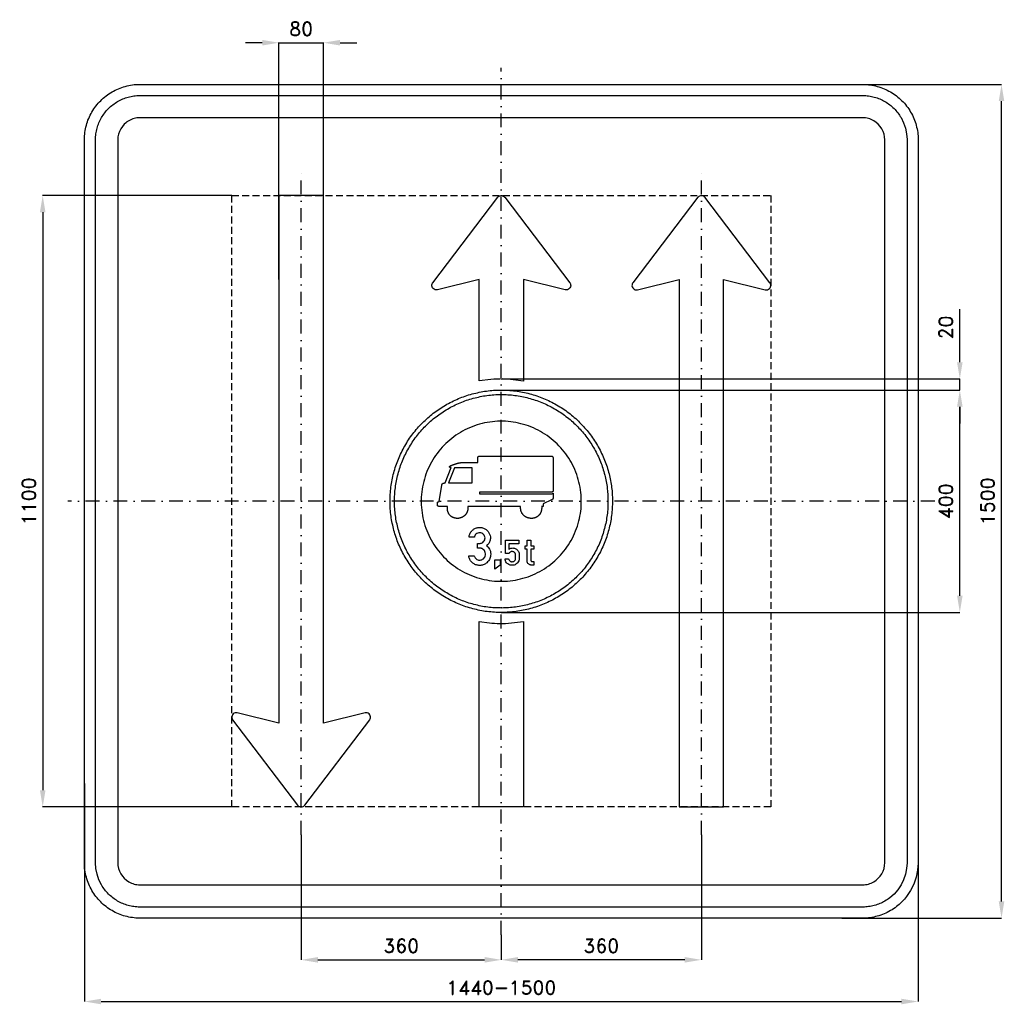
# Model space of a CAD drawing. Header units: millimetres. Extents: x -866 to 905, y -905 to 866.
import ezdxf

# ---------------------------------------------------------------- set-up
doc = ezdxf.new("R2010")
doc.units = ezdxf.units.MM
doc.header["$LTSCALE"] = 5
doc.linetypes.add('ČERCHOVANÁX2', pattern=[2, 1, -0.5, 0, -0.5])
doc.linetypes.add('ČÁRKOVANÁX2', pattern=[1.5, 1, -0.5])
doc.layers.add('Kóty', color=2, linetype='Continuous')
doc.layers.add('Značka', color=7, linetype='Continuous')
doc.styles.get("Standard").update_dxf_attribs({"font": 'romand.shx', "height": 25})
doc.dimstyles.get("Standard").update_dxf_attribs({"dimtxt": 25, "dimasz": 30, "dimexe": 0.18, "dimexo": 0.0625, "dimgap": 12.5, "dimtad": 1, "dimdec": 0, "dimzin": 0, "dimdsep": 46, "dimtxsty": 'Standard', "dimcen": 0.09, "dimadec": 0, "dimazin": 0, "dimtfac": 1, "dimtdec": 0, "dimtofl": 0, "dimtmove": 0, "dimatfit": 3, "dimfxl": 1, "dimtolj": 1, "dimtzin": 0, "dimarcsym": 0})

# ---------------------------------------------------------------- blocks, each defined once
blk = doc.blocks.new('*D0')
at = {"layer": 'Defpoints', "color": 0, "transparency": 16777216}
for p in [(-360, -600), (0, -780.0625), (0, -825)]:
    blk.add_point(p, dxfattribs=at)
at = {"layer": 'Kóty', "color": 0, "lineweight": -2, "transparency": 16777216}
for p, q in [((-360, -600.0625), (-360, -825.18)), ((0, -780.125), (0, -825.18)), ((-330, -825), (-30, -825))]:
    blk.add_line(p, q, dxfattribs=at)
at = {"layer": 'Kóty', "color": 0, "transparency": 16777216}
for points in [[(-330, -820), (-330, -830), (-360, -825)], [(-30, -820), (-30, -830), (0, -825)]]:
    blk.add_solid(points, dxfattribs=at)
at = {"layer": 'Kóty', "color": 0, "transparency": 16777216, "insert": (-180, -800), "char_height": 25, "attachment_point": 5}
blk.add_mtext('\\A1;360', dxfattribs=at)
blk = doc.blocks.new('*D1')
at = {"layer": 'Defpoints', "color": 0, "transparency": 16777216}
for p in [(360, -600), (0, -780), (0, -825)]:
    blk.add_point(p, dxfattribs=at)
at = {"layer": 'Kóty', "color": 0, "lineweight": -2, "transparency": 16777216}
for p, q in [((360, -600.0625), (360, -825.18)), ((0, -780.0625), (0, -825.18)), ((330, -825), (30, -825))]:
    blk.add_line(p, q, dxfattribs=at)
at = {"layer": 'Kóty', "color": 0, "transparency": 16777216}
for points in [[(30, -820), (30, -830), (0, -825)], [(330, -820), (330, -830), (360, -825)]]:
    blk.add_solid(points, dxfattribs=at)
at = {"layer": 'Kóty', "color": 0, "transparency": 16777216, "insert": (180, -800), "char_height": 25, "attachment_point": 5}
blk.add_mtext('\\A1;360', dxfattribs=at)
blk = doc.blocks.new('*D2')
at = {"layer": 'Defpoints', "color": 0, "transparency": 16777216}
for p in [(-750, -507.4), (750, -603.9), (750, -900)]:
    blk.add_point(p, dxfattribs=at)
at = {"layer": 'Kóty', "color": 0, "lineweight": -2, "transparency": 16777216}
for p, q in [((-750, -507.5), (-750, -900.2)), ((750, -603.9), (750, -900.2)), ((-720, -900), (720, -900))]:
    blk.add_line(p, q, dxfattribs=at)
at = {"layer": 'Kóty', "color": 0, "transparency": 16777216}
for points in [[(-720, -895), (-720, -905), (-750, -900)], [(720, -895), (720, -905), (750, -900)]]:
    blk.add_solid(points, dxfattribs=at)
at = {"layer": 'Kóty', "color": 0, "transparency": 16777216, "insert": (0, -875), "char_height": 25, "attachment_point": 5}
blk.add_mtext('\\A1;1440-1500', dxfattribs=at)
blk = doc.blocks.new('*D3')
at = {"layer": 'Defpoints', "color": 0, "transparency": 16777216}
for p in [(-484.79, 550), (-825, -550), (-484.79, -550)]:
    blk.add_point(p, dxfattribs=at)
at = {"layer": 'Kóty', "color": 0, "lineweight": -2, "transparency": 16777216}
for p, q in [((-484.8525, 550), (-825.18, 550)), ((-825, 520), (-825, -520)), ((-484.8525, -550), (-825.18, -550))]:
    blk.add_line(p, q, dxfattribs=at)
at = {"layer": 'Kóty', "color": 0, "transparency": 16777216}
for points in [[(-830, 520), (-820, 520), (-825, 550)], [(-830, -520), (-820, -520), (-825, -550)]]:
    blk.add_solid(points, dxfattribs=at)
at = {"layer": 'Kóty', "color": 0, "transparency": 16777216, "insert": (-850, 0), "char_height": 25, "attachment_point": 5, "rotation": 90}
blk.add_mtext('\\A1;1100', dxfattribs=at)
blk = doc.blocks.new('*D4')
at = {"layer": 'Defpoints', "color": 0, "transparency": 16777216}
for p in [(-320, 825), (-400, 399.21), (-320, 399.21)]:
    blk.add_point(p, dxfattribs=at)
at = {"layer": 'Kóty', "color": 0, "lineweight": -2, "transparency": 16777216}
for p, q in [((-430, 825), (-460, 825)), ((-400, 399.2725), (-400, 825.18)), ((-320, 399.2725), (-320, 825.18)), ((-290, 825), (-260, 825))]:
    blk.add_line(p, q, dxfattribs=at)
at = {"layer": 'Kóty', "color": 0, "transparency": 16777216}
for points in [[(-430, 830), (-430, 820), (-400, 825)], [(-290, 830), (-290, 820), (-320, 825)]]:
    blk.add_solid(points, dxfattribs=at)
at = {"layer": 'Kóty', "color": 0, "transparency": 16777216, "insert": (-360, 850), "char_height": 25, "attachment_point": 5}
blk.add_mtext('\\A1;80', dxfattribs=at)
blk = doc.blocks.new('*D5')
at = {"layer": 'Defpoints', "color": 0, "transparency": 16777216}
for p in [(612.6, 750), (900, 750), (612.6, -750)]:
    blk.add_point(p, dxfattribs=at)
at = {"layer": 'Kóty', "color": 0, "lineweight": -2, "transparency": 16777216}
for p, q in [((612.6, 750), (900.2, 750)), ((900, -720), (900, 720)), ((612.6, -750), (900.2, -750))]:
    blk.add_line(p, q, dxfattribs=at)
at = {"layer": 'Kóty', "color": 0, "transparency": 16777216}
for points in [[(895, 720), (905, 720), (900, 750)], [(895, -720), (905, -720), (900, -750)]]:
    blk.add_solid(points, dxfattribs=at)
at = {"layer": 'Kóty', "color": 0, "transparency": 16777216, "insert": (875, 0), "char_height": 25, "attachment_point": 5, "rotation": 90}
blk.add_mtext('\\A1;1500', dxfattribs=at)
blk = doc.blocks.new('*D6')
at = {"layer": 'Defpoints', "color": 0, "transparency": 16777216}
for p in [(0, 200), (825, 200), (0, -200)]:
    blk.add_point(p, dxfattribs=at)
at = {"layer": 'Kóty', "color": 0, "lineweight": -2, "transparency": 16777216}
for p, q in [((0.1, 200), (825.2, 200)), ((825, -170), (825, 170)), ((0.1, -200), (825.2, -200))]:
    blk.add_line(p, q, dxfattribs=at)
at = {"layer": 'Kóty', "color": 0, "transparency": 16777216}
for points in [[(820, 170), (830, 170), (825, 200)], [(820, -170), (830, -170), (825, -200)]]:
    blk.add_solid(points, dxfattribs=at)
at = {"layer": 'Kóty', "color": 0, "transparency": 16777216, "insert": (800, 0), "char_height": 25, "attachment_point": 5, "rotation": 90}
blk.add_mtext('\\A1;400', dxfattribs=at)
blk = doc.blocks.new('*D7')
at = {"layer": 'Defpoints', "color": 0, "transparency": 16777216}
for p in [(0, 220), (825, 220), (0.1, 200)]:
    blk.add_point(p, dxfattribs=at)
at = {"layer": 'Kóty', "color": 0, "lineweight": -2, "transparency": 16777216}
for p, q in [((825, 250), (825, 345.5)), ((0.1, 220), (825.2, 220)), ((0.1, 200), (825.2, 200)), ((825, 170), (825, 140))]:
    blk.add_line(p, q, dxfattribs=at)
at = {"layer": 'Kóty', "color": 0, "transparency": 16777216}
for points in [[(820, 250), (830, 250), (825, 220)], [(820, 170), (830, 170), (825, 200)]]:
    blk.add_solid(points, dxfattribs=at)
at = {"layer": 'Kóty', "color": 0, "transparency": 16777216, "insert": (800, 312.7), "char_height": 25, "attachment_point": 5, "rotation": 90}
blk.add_mtext('\\A1;20', dxfattribs=at)

msp = doc.modelspace()

# ---------------------------------------------------------------- linework, layer by layer
at = {"layer": 'Kóty'}
for points in [[(-400, 825), (-320, 825)], [(825, 200.0163), (825, 219.9834)]]:
    msp.add_lwpolyline(points, dxfattribs=at)
at = {"layer": 'Značka', "color": 6, "linetype": 'ČERCHOVANÁX2', "ltscale": 5}
for points in [[(0, -780), (0, 780)], [(-360, -600), (-360, 600)], [(360, -600), (360, 600)], [(780, 0), (-780, 0)]]:
    msp.add_lwpolyline(points, dxfattribs=at)
at = {"layer": 'Značka', "color": 5}
for points in [[(-650, -750), (-650.39, -749.9988), (-650.79, -749.9969, -0.032183), (-663.7, -749.0925, -0.0354395), (-676.39, -746.4557, -0.036257), (-688.66, -742.3068, -0.0344302), (-700.23, -736.4713, -0.0337135), (-711, -729.2849, -0.034097), (-720.71, -720.7107, -0.0342145), (-729.29, -711.0064, -0.0342268), (-736.47, -700.2266, -0.0340428), (-742.27, -688.6512, -0.0334252), (-746.46, -676.3873, -0.0341747), (-749.14, -663.6918, -0.0367361), (-750, -650.785), (-750, -650.393), (-750, -650), (-750, 650), (-750, 650.39), (-750, 650.79, -0.0321975), (-749.09, 663.7, -0.0354674), (-746.46, 676.39, -0.0363203), (-742.31, 688.66, -0.0344709), (-736.47, 700.23, -0.0337211), (-729.29, 711, -0.0340992), (-720.71, 720.71, -0.0342018), (-711.01, 729.29, -0.0342246), (-700.23, 736.47, -0.0340515), (-688.65, 742.27, -0.0334153), (-676.39, 746.46, -0.0341236), (-663.69, 749.14, -0.0367442), (-650.79, 750), (-650.39, 750), (-650, 750), (650, 750), (650.39, 750), (650.79, 750, -0.0321821), (663.7, 749.09, -0.0354474), (676.39, 746.46, -0.0362719), (688.66, 742.31, -0.0344334), (700.23, 736.47, -0.0337229), (711, 729.28, -0.0340912), (720.71, 720.71, -0.0342207), (729.29, 711.01, -0.0342246), (736.47, 700.23, -0.0340384), (742.27, 688.65, -0.0334249), (746.46, 676.39, -0.034173), (749.14, 663.69, -0.0367364), (750, 650.79), (750, 650.39), (750, 650), (750, -650), (750, -650.393), (750, -650.785), (749.09, -663.6978), (746.46, -676.3873), (742.31, -688.6591), (736.47, -700.2266), (729.28, -711.0042, -0.0341063), (720.71, -720.7107, -0.0342027), (711.01, -729.2931, -0.034227), (700.23, -736.4713, -0.0340442), (688.65, -742.2651, -0.0334113), (676.39, -746.4557, -0.0341218), (663.69, -749.1355, -0.0367434), (650.79, -749.9969), (650.39, -749.9989), (650, -750), (-650, -750)], [(-650, -730), (-650.31, -729.9991), (-650.63, -729.9975, -0.0321839), (-660.96, -729.274, -0.035448), (-671.11, -727.1646, -0.0362817), (-680.93, -723.8454, -0.0344216), (-690.18, -719.1771, -0.0337453), (-698.8, -713.4279, -0.0341022), (-706.57, -706.5685, -0.034186), (-713.43, -698.8051, -0.0342028), (-719.18, -690.1812), (-723.81, -680.921), (-727.16, -671.1098), (-729.31, -660.9534), (-730, -650.628), (-730, -650.314), (-730, -650), (-730, 650), (-730, 650.31), (-730, 650.63, -0.0321794), (-729.27, 660.96, -0.0354889), (-727.16, 671.11, -0.0362814), (-723.85, 680.93, -0.0344198), (-719.18, 690.18, -0.033728), (-713.43, 698.8, -0.0340731), (-706.57, 706.57, -0.0342387), (-698.81, 713.43, -0.0341991), (-690.18, 719.18, -0.0340344), (-680.92, 723.81, -0.0334143), (-671.11, 727.16, -0.0341236), (-660.95, 729.31, -0.0367402), (-650.63, 730), (-650.31, 730), (-650, 730), (650, 730), (650.31, 730), (650.63, 730, -0.032183), (660.96, 729.27, -0.0354467), (671.11, 727.16, -0.0362744), (680.93, 723.85, -0.0344144), (690.18, 719.18, -0.033745), (698.8, 713.43, -0.0340968), (706.57, 706.57, -0.0341871), (713.43, 698.81, -0.0342063), (719.18, 690.18), (723.81, 680.92), (727.16, 671.11), (729.31, 660.95), (730, 650.63), (730, 650.31), (730, 650), (730, -650), (730, -650.314), (730, -650.628), (729.27, -660.9582), (727.16, -671.1098), (723.85, -680.9273), (719.18, -690.1812), (713.43, -698.8034), (706.57, -706.5685), (698.81, -713.4345, -0.0342057), (690.18, -719.1771, -0.0340314), (680.92, -723.8121, -0.0334215), (671.11, -727.1646, -0.0341218), (660.95, -729.3084, -0.0367439), (650.63, -729.9975), (650.31, -729.9991), (650, -730), (-650, -730)], [(-650, -690), (650, -690), (650.16, -689.9995), (650.31, -689.9988, 0.0321848), (655.48, -689.637, 0.0354594), (660.55, -688.5823, 0.0362767), (665.46, -686.9227), (670.09, -684.5885), (674.4, -681.714), (678.28, -678.2843), (681.72, -674.4026), (684.59, -670.0906), (686.91, -665.4605), (688.58, -660.5549), (689.65, -655.4767), (690, -650.314), (690, -650.157), (690, -650), (690, 650), (690, 650.16), (690, 650.31), (689.64, 655.48), (688.58, 660.55), (686.92, 665.46), (684.59, 670.09), (681.71, 674.4), (678.28, 678.28), (674.4, 681.72), (670.09, 684.59), (665.46, 686.91, 0.0334086), (660.55, 688.58, 0.0341855), (655.48, 689.65, 0.0367465), (650.31, 690), (650.16, 690), (650, 690), (-650, 690), (-650.16, 690), (-650.31, 690, 0.0321848), (-655.48, 689.64, 0.0354579), (-660.55, 688.58, 0.0362712), (-665.46, 686.92, 0.0343823), (-670.09, 684.59, 0.0336505), (-674.4, 681.71), (-678.28, 678.28), (-681.72, 674.4), (-684.59, 670.09), (-686.91, 665.46), (-688.58, 660.55), (-689.65, 655.48), (-690, 650.31), (-690, 650.16), (-690, 650), (-690, -650), (-690, -650.157), (-690, -650.314), (-689.64, -655.4791), (-688.58, -660.5549), (-686.92, -665.4636), (-684.59, -670.0906), (-681.71, -674.4017), (-678.28, -678.2843), (-674.4, -681.7172), (-670.09, -684.5885), (-665.46, -686.9061, 0.0334044), (-660.55, -688.5823, 0.0341611), (-655.48, -689.6542, 0.0367494), (-650.31, -689.9988), (-650.16, -689.9996), (-650, -690)], [(-320, 550), (-400, 550), (-400, -375.209), (-400, -399.209), (-475, -380.661), (-475.4, -380.58), (-475.7, -380.51), (-477.3, -380.428), (-478.9, -380.676), (-480.7, -381.381), (-482.3, -382.536), (-483.6, -384.027), (-484.4, -385.797), (-484.9, -387.716), (-484.8, -389.684), (-484.4, -391.219), (-483.7, -392.622), (-483.5, -392.951), (-483.3, -393.272), (-366.4, -546.845), (-366.1, -547.13), (-365.9, -547.41), (-364.8, -548.401), (-363.6, -549.168), (-361.8, -549.802), (-360, -550, 0.0609772), (-358.2, -549.799), (-356.4, -549.168), (-355.2, -548.406), (-354.1, -547.41), (-353.9, -547.131), (-353.6, -546.845), (-236.7, -393.272), (-236.5, -392.95), (-236.3, -392.622), (-235.6, -391.214), (-235.2, -389.684), (-235.1, -387.718), (-235.6, -385.797), (-236.4, -384.026), (-237.7, -382.536), (-239.3, -381.386), (-241.1, -380.676), (-242.7, -380.42, 0.0574544), (-244.3, -380.51), (-244.6, -380.58), (-245, -380.661), (-320, -399.209), (-320, -375.209), (-320, 550)], [(-40, 216.403), (-40, 375.21), (-40, 399.21), (-115, 380.66), (-115.4, 380.58), (-115.7, 380.51), (-117.3, 380.43), (-118.9, 380.68), (-120.7, 381.38), (-122.3, 382.54), (-123.6, 384.03), (-124.4, 385.8), (-124.9, 387.72), (-124.8, 389.68), (-124.4, 391.22), (-123.7, 392.62), (-123.5, 392.95), (-123.3, 393.27), (-6.4, 546.85), (-6.1, 547.13), (-5.9, 547.41), (-4.8, 548.4), (-3.6, 549.17), (-1.8, 549.8), (0, 550, -0.0609936), (1.8, 549.8), (3.6, 549.17), (4.8, 548.41), (5.9, 547.41), (6.1, 547.13), (6.4, 546.85), (123.3, 393.27), (123.5, 392.95), (123.7, 392.62), (124.4, 391.21), (124.8, 389.68), (124.9, 387.72), (124.4, 385.8), (123.6, 384.03), (122.3, 382.54), (120.7, 381.39), (118.9, 380.68), (117.3, 380.42, -0.0574543), (115.7, 380.51), (115.4, 380.58), (115, 380.66), (40, 399.21), (40, 375.21), (40, 216.3), (21.4, 218.731, 0.0237632), (2.9, 219.981, 0.0274226), (-18.6, 218.978), (-40, 216.403)], [(320, -550), (400, -550), (400, 375.21), (400, 399.21), (475, 380.66), (475.4, 380.58), (475.7, 380.51), (477.3, 380.43), (478.9, 380.68), (480.7, 381.38), (482.3, 382.54), (483.6, 384.03), (484.4, 385.8), (484.9, 387.72), (484.8, 389.68), (484.4, 391.22), (483.7, 392.62), (483.5, 392.95), (483.3, 393.27), (366.4, 546.85), (366.1, 547.13), (365.9, 547.41), (364.8, 548.4), (363.6, 549.17), (361.8, 549.8), (360, 550, 0.0609936), (358.2, 549.8), (356.4, 549.17), (355.2, 548.41), (354.1, 547.41), (353.9, 547.13), (353.6, 546.85), (236.7, 393.27), (236.5, 392.95), (236.3, 392.62), (235.6, 391.21), (235.2, 389.68), (235.1, 387.72), (235.6, 385.8), (236.4, 384.03), (237.7, 382.54), (239.3, 381.39), (241.1, 380.68), (242.7, 380.42, 0.0574543), (244.3, 380.51), (244.6, 380.58), (245, 380.66), (320, 399.21), (320, 375.21), (320, -550)], [(200, 0), (199.996, -1.309), (199.983, -2.618, -0.0321685), (197.992, -28.69, -0.0357246), (192.491, -54.288, -0.0366661), (183.901, -79.007, -0.0347537), (171.881, -102.259, -0.0340384), (157.121, -123.871, -0.034452), (139.558, -143.26, -0.0345605), (119.721, -160.322, -0.0344277), (97.724, -174.499, -0.0343877), (74.142, -185.842, -0.034416), (49.231, -193.846, -0.0344257), (23.518, -198.699, -0.0344158), (-2.618, -199.983, -0.0344144), (-28.711, -198.016, -0.0344189), (-54.288, -192.491, -0.0344188), (-78.983, -183.838, -0.034417), (-102.259, -171.881, -0.0344189), (-123.872, -157.131, -0.0344155), (-143.26, -139.558, -0.0344164), (-160.32, -119.717, -0.0344137), (-174.499, -97.724, -0.0344144), (-185.842, -74.143, -0.0344169), (-193.846, -49.231, -0.0344177), (-198.699, -23.518, -0.0344161), (-199.983, 2.618, -0.0344188), (-198.016, 28.711, -0.0344197), (-192.491, 54.288, -0.0344201), (-183.837, 78.983, -0.0344182), (-171.881, 102.259, -0.0344189), (-157.131, 123.872, -0.0344155), (-139.558, 143.26, -0.0344164), (-119.717, 160.32, -0.0344137), (-97.724, 174.499, -0.0344144), (-74.143, 185.842, -0.0344169), (-49.231, 193.846, -0.0344181), (-23.518, 198.699, -0.0344162), (2.618, 199.983, -0.0344168), (28.711, 198.016, -0.0344159), (54.288, 192.491, -0.0344153), (78.983, 183.837, -0.0344166), (102.259, 171.881, -0.0344178), (123.871, 157.132, -0.0344028), (143.26, 139.558, -0.0344138), (160.323, 119.715, -0.0344881), (174.499, 97.724, -0.0344182), (185.831, 74.15, -0.0340752), (193.846, 49.231, -0.0327908), (198.576, 24.791, -0.0342645), (200, 0)], [(34.83, -9.229), (-60.144, -9.229), (-60.142, -9.265), (-60.14, -9.302), (-60.127, -9.559), (-60.114, -9.815), (-60.103, -10.06), (-60.093, -10.304), (-60.083, -10.549), (-60.076, -10.794), (-60.07, -10.989), (-60.066, -11.185), (-60.064, -11.394), (-60.063, -11.602), (-60.063, -11.639), (-60.063, -11.676), (-60.064, -11.814), (-60.065, -11.952), (-60.071, -12.229), (-60.08, -12.505, -0.00766348), (-60.117, -13.198, -0.00813213), (-60.176, -13.889, -0.0114807), (-60.287, -14.809, -0.0120132), (-60.442, -15.724, -0.0123885), (-60.636, -16.63, -0.0125699), (-60.874, -17.525, -0.010817), (-61.094, -18.232, -0.0127107), (-61.346, -18.928, -0.0141284), (-61.706, -19.779, -0.00880039), (-62.104, -20.614, -0.00869384), (-62.512, -21.411, -0.0145609), (-62.957, -22.187, -0.013698), (-63.36, -22.813, -0.0119022), (-63.796, -23.419, -0.0111853), (-64.256, -24.006, -0.01149), (-64.742, -24.571, -0.009488), (-65.147, -25.009, -0.00998408), (-65.569, -25.43, -0.0112426), (-66.118, -25.935, -0.00817624), (-66.685, -26.419, -0.00947289), (-67.355, -26.955, -0.0130504), (-68.049, -27.461, -0.0117986), (-68.644, -27.855, -0.0106197), (-69.257, -28.222, -0.00994012), (-69.883, -28.567, -0.0102403), (-70.523, -28.885), (-71.043, -29.123), (-71.57, -29.343, -0.00983737), (-72.239, -29.595), (-72.916, -29.824, -0.00893691), (-73.728, -30.073, -0.0119274), (-74.549, -30.288, -0.0107022), (-75.24, -30.438, -0.00980479), (-75.936, -30.561, -0.00940059), (-76.637, -30.659, -0.00970689), (-77.34, -30.73), (-77.904, -30.77), (-78.47, -30.791), (-79.177, -30.793), (-79.885, -30.772), (-80.725, -30.723, -0.0119553), (-81.562, -30.641, -0.011058), (-82.256, -30.543), (-82.946, -30.415), (-83.63, -30.263), (-84.307, -30.083), (-84.844, -29.92), (-85.375, -29.739), (-86.031, -29.487), (-86.677, -29.21, -0.00999806), (-87.449, -28.851, -0.0136922), (-88.203, -28.456, -0.0125181), (-88.816, -28.097), (-89.411, -27.709), (-89.989, -27.298, -0.0115979), (-90.547, -26.86), (-90.98, -26.494), (-91.397, -26.11, -0.0120158), (-91.898, -25.61), (-92.377, -25.089), (-92.876, -24.511, -0.0131617), (-93.348, -23.911, -0.0116112), (-93.718, -23.393), (-94.065, -22.86), (-94.393, -22.314), (-94.7, -21.756), (-94.931, -21.301), (-95.148, -20.839), (-95.4, -20.253), (-95.634, -19.659, -0.0102622), (-95.97, -18.722, -0.0132182), (-96.262, -17.771, -0.0118767), (-96.469, -16.969, -0.010988), (-96.64, -16.157, -0.0103979), (-96.778, -15.341, -0.0101845), (-96.883, -14.52, -0.00898837), (-96.945, -13.861, -0.0109984), (-96.98, -13.201, -0.0106623), (-96.989, -12.376), (-96.977, -11.552), (-96.972, -11.259), (-96.965, -10.966), (-96.958, -10.743), (-96.948, -10.52), (-96.937, -10.301), (-96.925, -10.082), (-96.914, -9.901), (-96.902, -9.72), (-96.888, -9.513), (-96.874, -9.306), (-96.871, -9.267), (-96.869, -9.229), (-111.442, -9.227), (-111.445, -9.228), (-111.448, -9.228), (-111.471, -9.228), (-111.494, -9.228), (-111.516, -9.229), (-111.538, -9.229), (-111.56, -9.229), (-111.581, -9.229), (-111.599, -9.229), (-111.616, -9.229), (-111.638, -9.229), (-111.66, -9.229), (-111.817, -9.229), (-111.973, -9.228), (-112.103, -9.225), (-112.234, -9.219), (-112.364, -9.211), (-112.494, -9.199), (-112.597, -9.188), (-112.701, -9.175), (-112.83, -9.154), (-112.958, -9.13), (-113.049, -9.112), (-113.14, -9.092), (-113.215, -9.073), (-113.29, -9.052), (-113.364, -9.03), (-113.438, -9.006), (-113.496, -8.985), (-113.554, -8.962), (-113.625, -8.933), (-113.696, -8.901), (-113.749, -8.875), (-113.803, -8.847), (-113.846, -8.824), (-113.889, -8.799), (-113.931, -8.773), (-113.973, -8.746), (-114.006, -8.723), (-114.038, -8.7), (-114.077, -8.67), (-114.115, -8.639), (-114.158, -8.604), (-114.199, -8.567), (-114.233, -8.535), (-114.266, -8.502), (-114.298, -8.468), (-114.329, -8.433), (-114.353, -8.405), (-114.376, -8.376), (-114.404, -8.338), (-114.431, -8.3), (-114.463, -8.254), (-114.493, -8.206), (-114.517, -8.166), (-114.539, -8.124), (-114.561, -8.083), (-114.581, -8.04), (-114.597, -8.006), (-114.612, -7.971), (-114.629, -7.927), (-114.646, -7.883), (-114.663, -7.835), (-114.678, -7.786), (-114.691, -7.745), (-114.702, -7.705), (-114.713, -7.664), (-114.723, -7.622), (-114.73, -7.589), (-114.737, -7.556), (-114.745, -7.515), (-114.753, -7.473), (-114.763, -7.411), (-114.772, -7.349), (-114.779, -7.298), (-114.784, -7.246), (-114.789, -7.194), (-114.793, -7.142), (-114.795, -7.101), (-114.797, -7.059), (-114.799, -7.007), (-114.8, -6.956), (-114.8, -6.937), (-114.8, -6.919), (-114.8, -6.903), (-114.8, -6.888), (-114.8, -6.872), (-114.8, -6.857), (-114.8, -6.844), (-114.8, -6.832), (-114.8, -6.817), (-114.8, -6.801), (-114.8, -6.752), (-114.8, -6.703), (-114.8, -6.604), (-114.8, -6.506), (-114.8, -6.259), (-114.799, -6.013), (-114.799, -5.684), (-114.799, -5.356), (-114.799, -5.027), (-114.799, -4.699), (-114.799, -4.436), (-114.799, -4.173), (-114.8, -3.845), (-114.799, -3.516), (-114.798, -3.379), (-114.794, -3.241), (-114.789, -3.126), (-114.781, -3.012), (-114.77, -2.897), (-114.756, -2.783, -0.00535379), (-114.744, -2.692, -0.00687915), (-114.728, -2.601, -0.00760171), (-114.706, -2.489), (-114.681, -2.376), (-114.662, -2.297), (-114.641, -2.218), (-114.622, -2.152), (-114.6, -2.087), (-114.578, -2.023), (-114.553, -1.96), (-114.532, -1.909), (-114.51, -1.859), (-114.48, -1.798), (-114.449, -1.737), (-114.415, -1.673), (-114.379, -1.609), (-114.347, -1.558), (-114.313, -1.507), (-114.278, -1.458), (-114.241, -1.41), (-114.211, -1.372), (-114.179, -1.336), (-114.138, -1.291), (-114.096, -1.248), (-114.044, -1.198), (-113.991, -1.15), (-113.946, -1.112), (-113.899, -1.076), (-113.85, -1.041), (-113.801, -1.007), (-113.761, -0.981), (-113.72, -0.956), (-113.668, -0.926), (-113.616, -0.898), (-113.547, -0.863), (-113.476, -0.83), (-113.417, -0.804), (-113.356, -0.781), (-113.295, -0.758), (-113.234, -0.737), (-113.184, -0.722), (-113.134, -0.707), (-113.071, -0.69), (-113.008, -0.674), (-112.96, -0.662), (-112.912, -0.651), (-112.871, -0.643), (-112.831, -0.635), (-112.79, -0.627), (-112.75, -0.62), (-112.717, -0.614), (-112.685, -0.609), (-112.644, -0.603), (-112.604, -0.597), (-112.529, -0.587), (-112.454, -0.578), (-112.391, -0.571), (-112.329, -0.566), (-112.266, -0.561), (-112.203, -0.556), (-112.153, -0.553), (-112.103, -0.551), (-112.04, -0.548), (-111.977, -0.546), (-111.953, -0.546), (-111.93, -0.545), (-111.909, -0.545), (-111.887, -0.544), (-111.866, -0.544), (-111.845, -0.544), (-111.828, -0.544), (-111.811, -0.543), (-111.795, -0.543), (-111.778, -0.543), (-111.775, -0.543), (-111.772, -0.542), (-106.96, 29.211), (-106.958, 29.218), (-106.956, 29.226), (-106.954, 29.233), (-106.951, 29.249), (-106.947, 29.264), (-106.939, 29.302), (-106.931, 29.339), (-106.92, 29.39), (-106.909, 29.44), (-106.898, 29.491), (-106.887, 29.541), (-106.878, 29.582), (-106.868, 29.622), (-106.858, 29.665), (-106.847, 29.707), (-106.845, 29.715), (-106.843, 29.722), (-106.829, 29.759), (-106.816, 29.796), (-106.789, 29.869), (-106.762, 29.941), (-106.695, 30.116), (-106.625, 30.289), (-106.53, 30.508), (-106.426, 30.724), (-106.313, 30.93), (-106.186, 31.129), (-106.073, 31.286), (-105.95, 31.435), (-105.801, 31.596), (-105.641, 31.746), (-105.61, 31.772), (-105.579, 31.799), (-105.576, 31.801), (-105.574, 31.804), (-105.569, 31.807), (-105.565, 31.811), (-105.559, 31.816), (-105.553, 31.821), (-105.547, 31.825), (-105.541, 31.83), (-105.536, 31.834), (-105.531, 31.838), (-105.525, 31.843), (-105.518, 31.848), (-105.47, 31.886), (-105.421, 31.923), (-105.32, 31.995), (-105.216, 32.063), (-104.94, 32.224), (-104.652, 32.363), (-104.242, 32.527), (-103.819, 32.659), (-103.382, 32.769), (-102.94, 32.855), (-102.589, 32.91), (-102.236, 32.953), (-101.879, 32.987), (-101.521, 33.012), (-101.46, 33.015), (-101.4, 33.018), (-101.394, 33.018), (-101.387, 33.019), (-101.375, 33.02), (-101.362, 33.021), (-101.33, 33.024), (-101.298, 33.027), (-101.254, 33.031), (-101.211, 33.034), (-101.168, 33.037), (-101.124, 33.04), (-101.09, 33.041), (-101.055, 33.043), (-101.019, 33.044), (-100.982, 33.044), (-100.976, 33.044), (-100.969, 33.044), (-90.234, 60.516), (-90.237, 60.516), (-90.241, 60.516), (-90.265, 60.514), (-90.288, 60.513), (-90.311, 60.512), (-90.334, 60.51), (-90.356, 60.509), (-90.379, 60.508), (-90.398, 60.508), (-90.416, 60.507), (-90.439, 60.507), (-90.462, 60.506), (-90.607, 60.507), (-90.753, 60.512), (-90.874, 60.521), (-90.995, 60.535), (-91.115, 60.553), (-91.235, 60.575), (-91.33, 60.597), (-91.424, 60.622), (-91.541, 60.657), (-91.657, 60.696), (-91.756, 60.733), (-91.854, 60.772), (-91.935, 60.808), (-92.014, 60.847), (-92.092, 60.889), (-92.168, 60.933), (-92.227, 60.971), (-92.285, 61.011), (-92.356, 61.063), (-92.424, 61.118), (-92.475, 61.161), (-92.524, 61.205), (-92.564, 61.244), (-92.602, 61.284), (-92.639, 61.325), (-92.674, 61.367), (-92.702, 61.402), (-92.728, 61.437), (-92.76, 61.483), (-92.789, 61.53), (-92.82, 61.583), (-92.848, 61.637), (-92.869, 61.683), (-92.889, 61.731), (-92.906, 61.779), (-92.922, 61.827), (-92.932, 61.867), (-92.941, 61.907), (-92.95, 61.957), (-92.957, 62.007), (-92.962, 62.071), (-92.964, 62.135), (-92.963, 62.188), (-92.958, 62.242, -0.0104908), (-92.951, 62.295), (-92.942, 62.347), (-92.933, 62.389), (-92.922, 62.43), (-92.906, 62.482), (-92.889, 62.532), (-92.861, 62.605), (-92.829, 62.676), (-92.799, 62.733), (-92.767, 62.789), (-92.732, 62.844), (-92.695, 62.897), (-92.664, 62.939), (-92.633, 62.98), (-92.591, 63.03), (-92.548, 63.08), (-92.479, 63.155), (-92.407, 63.228), (-92.344, 63.286), (-92.28, 63.342), (-92.214, 63.397), (-92.147, 63.45), (-92.093, 63.491), (-92.037, 63.531), (-91.967, 63.579), (-91.896, 63.627), (-91.739, 63.727), (-91.58, 63.822), (-91.445, 63.898), (-91.308, 63.969), (-91.169, 64.036), (-91.029, 64.101), (-90.916, 64.15), (-90.802, 64.198), (-90.659, 64.254), (-90.515, 64.308), (-90.465, 64.326), (-90.416, 64.344), (-90.374, 64.359), (-90.333, 64.374), (-90.292, 64.388), (-90.251, 64.403), (-90.218, 64.415), (-90.185, 64.426), (-90.144, 64.44), (-90.103, 64.455), (-90.065, 64.467), (-90.027, 64.48), (-89.995, 64.491), (-89.964, 64.502), (-89.932, 64.513), (-89.901, 64.524), (-89.876, 64.532), (-89.851, 64.541), (-89.82, 64.552), (-89.788, 64.564), (-89.703, 64.594), (-89.618, 64.624), (-89.548, 64.649), (-89.477, 64.675), (-89.407, 64.701), (-89.336, 64.727), (-89.28, 64.748), (-89.224, 64.769), (-89.153, 64.795), (-89.083, 64.821), (-88.82, 64.92), (-88.558, 65.019), (-88.339, 65.102), (-88.121, 65.186), (-87.903, 65.269), (-87.684, 65.353), (-87.51, 65.419), (-87.335, 65.486), (-87.117, 65.57), (-86.899, 65.653), (-86.452, 65.822), (-86.005, 65.99), (-85.631, 66.128), (-85.258, 66.265), (-84.883, 66.4), (-84.508, 66.534), (-84.208, 66.641), (-83.908, 66.746), (-83.531, 66.875), (-83.155, 67.003), (-82.616, 67.183), (-82.076, 67.359), (-81.626, 67.502), (-81.174, 67.641), (-80.721, 67.777), (-80.267, 67.909), (-79.903, 68.013), (-79.539, 68.113), (-79.082, 68.235), (-78.624, 68.354), (-78.14, 68.477), (-77.655, 68.595), (-77.25, 68.69), (-76.843, 68.782), (-76.437, 68.871), (-76.029, 68.956), (-75.702, 69.022), (-75.375, 69.085), (-74.965, 69.161), (-74.555, 69.234), (-74.002, 69.331), (-73.448, 69.425), (-72.986, 69.5), (-72.523, 69.57), (-72.06, 69.636), (-71.597, 69.695), (-71.225, 69.737), (-70.853, 69.775), (-70.457, 69.809), (-70.061, 69.836), (-69.991, 69.84), (-69.921, 69.844), (-69.908, 69.844), (-69.895, 69.845), (-69.87, 69.847), (-69.844, 69.848), (-69.781, 69.852), (-69.717, 69.855), (-69.633, 69.86), (-69.548, 69.864), (-69.463, 69.869), (-69.379, 69.873), (-69.311, 69.876), (-69.243, 69.88), (-69.171, 69.884), (-69.099, 69.887), (-69.087, 69.888), (-69.074, 69.889), (-42.082, 69.889), (-42.082, 77.699), (-42.082, 77.702), (-42.082, 77.706), (-42.082, 77.734), (-42.081, 77.761), (-42.08, 77.787), (-42.08, 77.813), (-42.079, 77.839), (-42.078, 77.865), (-42.078, 77.886), (-42.077, 77.907), (-42.076, 77.934), (-42.075, 77.96), (-42.068, 78.127), (-42.059, 78.293), (-42.049, 78.432), (-42.036, 78.57, -0.00659547), (-42.019, 78.708, -0.00702165), (-42, 78.846, -0.00668111), (-41.982, 78.955, -0.00786159), (-41.96, 79.064, -0.00903882), (-41.929, 79.2), (-41.894, 79.335), (-41.869, 79.427), (-41.842, 79.519), (-41.818, 79.594), (-41.791, 79.669), (-41.762, 79.743), (-41.731, 79.816), (-41.705, 79.874), (-41.677, 79.93), (-41.64, 80), (-41.601, 80.069), (-41.564, 80.13), (-41.525, 80.19), (-41.491, 80.239), (-41.456, 80.287), (-41.419, 80.334), (-41.381, 80.379), (-41.35, 80.415), (-41.317, 80.449), (-41.275, 80.491), (-41.232, 80.531), (-41.18, 80.578), (-41.125, 80.623), (-41.079, 80.659), (-41.031, 80.693), (-40.983, 80.726), (-40.933, 80.758), (-40.893, 80.782), (-40.852, 80.805), (-40.801, 80.832), (-40.749, 80.859), (-40.666, 80.897), (-40.582, 80.933), (-40.511, 80.96), (-40.439, 80.985), (-40.367, 81.008), (-40.294, 81.029), (-40.236, 81.045), (-40.177, 81.06), (-40.102, 81.076), (-40.028, 81.092), (-39.954, 81.106), (-39.88, 81.119), (-39.818, 81.129), (-39.756, 81.137), (-39.693, 81.146), (-39.631, 81.153), (-39.581, 81.158), (-39.531, 81.163), (-39.468, 81.169), (-39.405, 81.175), (-39.291, 81.183), (-39.177, 81.189), (-39.082, 81.193), (-38.987, 81.196), (-38.892, 81.199), (-38.797, 81.2), (-38.72, 81.2), (-38.644, 81.2), (-38.563, 81.199), (-38.482, 81.198), (-38.468, 81.197), (-38.453, 81.197), (90.454, 81.197), (90.534, 81.195), (90.614, 81.192, -0.0503745), (91.079, 81.12, -0.0553135), (91.52, 80.953, -0.0494134), (91.883, 80.733, -0.0420286), (92.201, 80.451, -0.0414697), (92.508, 80.082, -0.0367806), (92.754, 79.669, -0.0301312), (92.932, 79.266, -0.0268413), (93.064, 78.845, -0.0282166), (93.159, 78.393, -0.0324113), (93.197, 77.935), (93.199, 77.864), (93.2, 77.793), (93.2, 77.787), (93.2, 76.914), (93.2, 76.04), (93.2, 74.294), (93.199, 72.547), (93.199, 68.181), (93.199, 63.814), (93.199, 57.993), (93.199, 52.171), (93.199, 46.349), (93.199, 40.527), (93.2, 35.87), (93.2, 31.212), (93.2, 26.264), (93.2, 21.315), (93.2, 20.442), (93.2, 19.568), (93.2, 19.55), (93.2, 19.532), (93.2, 19.495), (93.199, 19.458), (93.198, 19.366), (93.195, 19.274), (93.191, 19.152), (93.184, 19.029), (93.174, 18.907), (93.161, 18.785), (93.149, 18.687), (93.134, 18.59), (93.111, 18.47), (93.084, 18.35), (93.065, 18.268), (93.044, 18.187), (93.025, 18.12), (93.004, 18.054), (92.98, 17.988), (92.955, 17.923), (92.934, 17.871), (92.911, 17.82), (92.88, 17.757), (92.847, 17.695), (92.808, 17.625), (92.767, 17.556), (92.73, 17.501), (92.691, 17.446), (92.65, 17.393), (92.607, 17.342), (92.571, 17.302), (92.534, 17.263), (92.486, 17.216), (92.437, 17.17), (92.371, 17.112), (92.302, 17.057), (92.242, 17.013), (92.181, 16.972), (92.118, 16.932), (92.055, 16.895), (92.003, 16.867), (91.95, 16.84), (91.884, 16.808), (91.816, 16.777), (91.715, 16.734), (91.613, 16.695), (91.527, 16.665), (91.44, 16.637), (91.352, 16.611, -0.00681181), (91.264, 16.588, -0.00507233), (91.193, 16.571, -0.00425767), (91.122, 16.554, -0.00471684), (91.033, 16.535, -0.00393572), (90.943, 16.518, -0.00664456), (90.771, 16.487, -0.00739544), (90.598, 16.461), (90.453, 16.443), (90.308, 16.428), (90.163, 16.416), (90.017, 16.407), (89.901, 16.401), (89.784, 16.397), (89.639, 16.394), (89.493, 16.392), (89.456, 16.391), (89.42, 16.391), (89.389, 16.39), (89.359, 16.39), (89.328, 16.39), (89.298, 16.39), (89.273, 16.39), (89.249, 16.39), (89.223, 16.39), (89.197, 16.39), (89.193, 16.39), (89.188, 16.39), (-39.379, 16.4), (-39.379, 13.639), (89.815, 13.639), (90.758, 13.639), (90.769, 13.639), (90.781, 13.639), (90.862, 13.638), (90.943, 13.637), (91.02, 13.637), (91.097, 13.638), (91.174, 13.639), (91.25, 13.641), (91.312, 13.643), (91.373, 13.646), (91.45, 13.651), (91.527, 13.657), (91.613, 13.665), (91.698, 13.674), (91.77, 13.683), (91.841, 13.693), (91.912, 13.706, 0.00699144), (91.982, 13.719, 0.00541944), (92.038, 13.732, 0.00542059), (92.094, 13.745, 0.00724314), (92.163, 13.764), (92.232, 13.785), (92.301, 13.807), (92.37, 13.832), (92.427, 13.854), (92.482, 13.878), (92.537, 13.903), (92.591, 13.931), (92.633, 13.954), (92.675, 13.978), (92.726, 14.011), (92.776, 14.044), (92.826, 14.081), (92.875, 14.119), (92.914, 14.152), (92.952, 14.187), (92.989, 14.223), (93.024, 14.26), (93.052, 14.291), (93.078, 14.322), (93.109, 14.362), (93.139, 14.404), (93.147, 14.415), (93.154, 14.426), (93.16, 14.435), (93.167, 14.444), (93.173, 14.454), (93.179, 14.463), (93.184, 14.47), (93.188, 14.478), (93.194, 14.487), (93.2, 14.496), (93.2, 5.764), (93.2, 5.745), (93.2, 5.725), (93.199, 5.709), (93.199, 5.692), (93.199, 5.676), (93.198, 5.659), (93.198, 5.646), (93.197, 5.633), (93.197, 5.616), (93.196, 5.599), (93.196, 5.585), (93.195, 5.571), (93.194, 5.543), (93.192, 5.515), (93.187, 5.444), (93.18, 5.374), (93.168, 5.281), (93.153, 5.187), (93.136, 5.095), (93.115, 5.003), (93.097, 4.929), (93.076, 4.857), (93.048, 4.766), (93.017, 4.677), (92.983, 4.588), (92.947, 4.5), (92.914, 4.427), (92.878, 4.356), (92.841, 4.285), (92.801, 4.216), (92.767, 4.162), (92.733, 4.108), (92.687, 4.042), (92.64, 3.978), (92.576, 3.894), (92.508, 3.812), (92.45, 3.746), (92.389, 3.682), (92.327, 3.62), (92.263, 3.559), (92.21, 3.512), (92.157, 3.466), (92.089, 3.41), (92.019, 3.355), (91.939, 3.293), (91.858, 3.233), (91.789, 3.185), (91.719, 3.137), (91.648, 3.091), (91.577, 3.047), (91.519, 3.012), (91.461, 2.977), (91.388, 2.935), (91.314, 2.894), (91.213, 2.839), (91.112, 2.786), (91.027, 2.742), (90.941, 2.7), (90.855, 2.658), (90.768, 2.617), (90.699, 2.584), (90.629, 2.553), (90.555, 2.519), (90.48, 2.486), (90.467, 2.48), (90.454, 2.475), (90.448, 2.472), (90.441, 2.469), (90.43, 2.464), (90.419, 2.46), (90.404, 2.454), (90.39, 2.447), (90.375, 2.441), (90.361, 2.435), (90.349, 2.43), (90.338, 2.425), (90.323, 2.419), (90.309, 2.413), (75.097, -4.771), (75.658, -9.229), (72.666, -9.229), (72.667, -9.268), (72.667, -9.308), (72.675, -9.598), (72.684, -9.889), (72.693, -10.181), (72.703, -10.473), (72.712, -10.769), (72.719, -11.065), (72.723, -11.297), (72.725, -11.529), (72.725, -11.763), (72.721, -11.997), (72.72, -12.037), (72.719, -12.077), (72.713, -12.221), (72.708, -12.365), (72.694, -12.653), (72.678, -12.941), (72.622, -13.663), (72.544, -14.382), (72.408, -15.34, -0.011686), (72.23, -16.29, -0.0122607), (72.011, -17.231, -0.0124604), (71.746, -18.16), (71.504, -18.893, -0.0128837), (71.227, -19.613, -0.01446), (70.834, -20.494), (70.401, -21.355), (69.972, -22.149, -0.0146913), (69.508, -22.92, -0.0139026), (69.087, -23.542, -0.0121811), (68.634, -24.142, -0.0115838), (68.156, -24.722, -0.0119068), (67.651, -25.278), (67.23, -25.707), (66.791, -26.118, -0.0121007), (66.223, -26.608, -0.00901142), (65.633, -27.074, -0.0102755), (64.945, -27.581, -0.0139789), (64.233, -28.055, -0.0124912), (63.622, -28.421, -0.011152), (62.994, -28.757, -0.0106118), (62.353, -29.069, -0.0105854), (61.7, -29.353, -0.00864655), (61.169, -29.562, -0.0091395), (60.632, -29.753, -0.0102171), (59.952, -29.966, -0.00742146), (59.265, -30.155, -0.00902445), (58.433, -30.358, -0.0122797), (57.594, -30.525, -0.0109934), (56.889, -30.635, -0.0099908), (56.181, -30.716, -0.00952661), (55.47, -30.771, -0.00959812), (54.758, -30.8, -0.00781031), (54.187, -30.805, -0.00824451), (53.617, -30.792, -0.00908996), (52.905, -30.753, -0.00670283), (52.195, -30.691, -0.00835428), (51.339, -30.593, -0.0114152), (50.487, -30.462, -0.0103948), (49.783, -30.324, -0.00961425), (49.085, -30.159, -0.00916226), (48.393, -29.97, -0.00938959), (47.708, -29.755), (47.166, -29.566), (46.63, -29.359, -0.00966429), (45.968, -29.078), (45.316, -28.774, -0.00894179), (44.538, -28.385, -0.0123781), (43.778, -27.963, -0.0112465), (43.159, -27.584, -0.0105056), (42.558, -27.179, -0.0101969), (41.973, -26.753, -0.0106197), (41.405, -26.302), (40.965, -25.927), (40.539, -25.535, -0.0110485), (40.026, -25.025), (39.533, -24.497), (39.034, -23.93, -0.0119514), (38.558, -23.343), (38.182, -22.838), (37.827, -22.318), (37.49, -21.786), (37.173, -21.242), (36.932, -20.799), (36.706, -20.348), (36.441, -19.775), (36.194, -19.194, -0.0102659), (35.854, -18.323, -0.0134813), (35.557, -17.436, -0.0119179), (35.343, -16.687, -0.0108807), (35.163, -15.928, -0.010375), (35.013, -15.164, -0.0104751), (34.896, -14.394), (34.823, -13.777), (34.773, -13.157, -0.0105653), (34.741, -12.383), (34.736, -11.608), (34.737, -11.322), (34.742, -11.036), (34.749, -10.798), (34.758, -10.56), (34.768, -10.322), (34.78, -10.084), (34.79, -9.894), (34.801, -9.704), (34.813, -9.502), (34.825, -9.3), (34.828, -9.264), (34.83, -9.229)], [(-48.805, -97.979), (-48.548, -98.766, 0.0161815), (-48.259, -99.54, 0.0669491), (-46.916, -101.838, 0.0673501), (-44.997, -103.719, 0.0796202), (-42.279, -105.259, 0.0834907), (-39.222, -105.854, 0.0787276), (-36.334, -105.57, 0.0772982), (-33.671, -104.419, 0.094855), (-30.894, -101.953, 0.0873962), (-29.149, -98.63, 0.0973997), (-28.504, -94.435, 0.104435), (-29.534, -90.342, 0.0948658), (-31.697, -87.215, 0.0956662), (-34.833, -85.113, 0.0455455), (-36.462, -84.533, 0.0433513), (-38.158, -84.252), (-38.539, -84.224), (-38.921, -84.203), (-43.065, -84.203), (-43.065, -75.803), (-38.774, -75.803), (-38.41, -75.815, 0.01006), (-38.046, -75.817, 0.0894957), (-35.401, -75.277, 0.0781802), (-33.027, -73.878, 0.0985759), (-30.601, -71.171, 0.0997737), (-29.401, -67.753, 0.0968639), (-29.438, -64.236, 0.098676), (-30.794, -60.998, 0.100546), (-33.258, -58.403, 0.0976378), (-36.541, -56.938, 0.105987), (-40.463, -56.744, 0.108983), (-44.122, -58.184, 0.0963284), (-46.682, -60.542, 0.100232), (-48.14, -63.63, 0.0097655), (-48.239, -64.014), (-48.329, -64.4), (-58.059, -64.4, -0.00492363), (-57.793, -62.943, -0.0146664), (-57.471, -61.495, -0.0709206), (-55.364, -56.426, -0.0765763), (-51.871, -52.157, -0.0789649), (-47.358, -48.99, -0.0763742), (-42.092, -47.341, -0.0777975), (-36.405, -47.192, -0.0779712), (-30.941, -48.783, -0.0810113), (-25.918, -52.014, -0.0810023), (-22.177, -56.658, -0.0762962), (-20.108, -61.6, -0.0798169), (-19.65, -66.969, -0.0920731), (-21.083, -73.103, -0.105097), (-24.648, -78.148, -0.0205322), (-25.69, -79.098, -0.00689248), (-26.783, -79.989, -0.00504833), (-25.77, -80.742, -0.0150344), (-24.788, -81.536, -0.0580618), (-22.241, -84.321, -0.0588853), (-20.399, -87.626, -0.0748894), (-19.093, -92.403, -0.0640974), (-19.146, -97.419, -0.0894051), (-21.272, -104.644, -0.101882), (-25.859, -110.516, -0.0873244), (-31.04, -113.846, -0.0809577), (-37.059, -115.304, -0.0796374), (-43.183, -114.981, -0.0826603), (-48.868, -112.742, -0.0768269), (-53.335, -109.245, -0.0765857), (-56.54, -104.587, -0.041099), (-57.68, -101.854, -0.0403515), (-58.36, -98.987), (-58.437, -98.483), (-58.507, -97.979), (-48.805, -97.979)], [(13.181, -103.628), (13.259, -103.915), (13.344, -104.202, 0.0612846), (14.077, -105.828, 0.0760275), (15.215, -107.193, 0.081267), (16.669, -108.19, 0.0740403), (18.384, -108.705, 0.102533), (21.064, -108.625, 0.11699), (23.424, -107.459, 0.0723327), (24.525, -106.344, 0.0587836), (25.305, -104.977, 0.0438517), (25.7, -103.843, 0.0508066), (25.874, -102.667), (25.886, -102.35), (25.888, -102.032), (25.888, -96.6), (25.839, -95.968, 0.0260552), (25.748, -95.345, 0.0683426), (25.28, -94.043, 0.0540163), (24.497, -92.871, 0.0692623), (23.12, -91.551, 0.0805681), (21.436, -90.701, 0.0977953), (19.198, -90.384, 0.0911487), (16.956, -90.916, 0.085497), (15.168, -91.995, 0.103692), (13.932, -93.604), (13.834, -93.801), (13.741, -94.001), (7.45, -94.001), (7.45, -70), (31.451, -70), (31.451, -76.389), (13.447, -76.389), (13.447, -86.469), (14.186, -85.966, -0.0152874), (14.945, -85.493, -0.0517671), (17.056, -84.552, -0.0526976), (19.327, -84.065, -0.0657982), (22.203, -84.068, -0.0655817), (24.987, -84.817, -0.0693819), (27.661, -86.291, -0.071384), (29.817, -88.438, -0.059635), (31.176, -90.645, -0.053799), (32.006, -93.1, -0.0248385), (32.201, -94.1, -0.0337625), (32.277, -95.111), (32.277, -95.247), (32.277, -95.382), (32.277, -102.573), (32.27, -102.893), (32.258, -103.213, -0.0453266), (31.97, -105.26, -0.0436775), (31.32, -107.24, -0.080865), (29.232, -110.706, -0.0845372), (26.145, -113.316, -0.0698277), (23.232, -114.67, -0.0667783), (20.055, -115.192, -0.0846262), (15.839, -114.704, -0.0887095), (12.037, -112.831, -0.0741876), (9.484, -110.46, -0.0709476), (7.716, -107.473, -0.0357875), (7.136, -105.872, -0.0371616), (6.797, -104.211), (6.76, -103.92), (6.727, -103.628), (13.181, -103.628)], [(58.446, -114.8), (54.099, -114.8), (53.762, -114.781), (53.426, -114.755, -0.0635094), (51.444, -114.31, -0.0716604), (49.646, -113.353, -0.0793354), (48.019, -111.824, -0.0717437), (46.912, -109.88, -0.0365607), (46.582, -108.933, -0.0467605), (46.415, -107.955), (46.399, -107.719), (46.389, -107.482), (46.389, -85.942), (42.917, -85.942), (42.917, -80.313), (46.389, -80.313), (46.389, -70), (53.265, -70), (53.265, -80.313), (58.502, -80.313), (58.507, -85.942), (53.265, -85.942), (53.265, -106.075), (53.279, -106.206), (53.295, -106.337, 0.0481115), (53.428, -106.917, 0.0717979), (53.697, -107.452, 0.101978), (54.262, -108.026, 0.119809), (54.999, -108.307), (55.142, -108.326), (55.285, -108.337), (58.446, -108.337), (58.446, -114.8)], [(-40, -216.3), (-21.4, -218.731, 0.0237664), (-2.9, -219.981, 0.0274197), (18.6, -218.978), (40, -216.403), (40, -550), (-40, -550), (-40, -216.3)]]:
    msp.add_lwpolyline(points, format="xyb", dxfattribs=at)
at = {"layer": 'Značka', "color": 6, "linetype": 'ČÁRKOVANÁX2', "ltscale": 2.5}
msp.add_lwpolyline([(-484.8, -550), (-484.8, 550), (484.8, 550), (484.8, -550), (-484.8, -550)], dxfattribs=at)
at = {"layer": 'Značka', "color": 1}
for points in [[(192, 0), (191.996, -1.257), (191.984, -2.513, -0.0321678), (190.072, -27.543, -0.0357248), (184.791, -52.117, -0.0366678), (176.545, -75.846, -0.0347548), (165.006, -98.168, -0.0340382), (150.836, -118.916, -0.0344541), (133.976, -137.53, -0.0345602), (114.932, -153.909, -0.0344229), (93.815, -167.519, -0.034386), (71.177, -178.408, -0.0344146), (47.261, -186.092, -0.0344238), (22.577, -190.751, -0.0344168), (-2.513, -191.984, -0.0344177), (-27.563, -190.095, -0.0344201), (-52.117, -184.791, -0.0344166), (-75.823, -176.484, -0.0344168), (-98.168, -165.006, -0.0344169), (-118.917, -150.846, -0.034418), (-137.53, -133.976, -0.0344183), (-153.907, -114.928, -0.0344155), (-167.519, -93.815, -0.0344139), (-178.408, -71.178, -0.0344164), (-186.092, -47.261, -0.034414), (-190.751, -22.577, -0.0344124), (-191.984, 2.513, -0.034413), (-190.095, 27.562, -0.0344175), (-184.791, 52.117, -0.0344166), (-176.484, 75.823, -0.0344168), (-165.006, 98.168, -0.0344169), (-150.846, 118.917, -0.034418), (-133.976, 137.53, -0.0344183), (-114.928, 153.907, -0.0344155), (-93.815, 167.519, -0.034416), (-71.178, 178.408, -0.0344164), (-47.261, 186.092, -0.0344164), (-22.577, 190.751, -0.034417), (2.513, 191.984, -0.0344202), (27.562, 190.095, -0.0344217), (52.117, 184.791, -0.0344192), (75.824, 176.484, -0.0344141), (98.168, 165.006, -0.0344164), (118.916, 150.846, -0.0344066), (137.53, 133.976, -0.0344122), (153.91, 114.926, -0.0344847), (167.519, 93.815, -0.0344182), (178.397, 71.184, -0.0340726), (186.092, 47.261, -0.032791), (190.633, 23.799, -0.0342656), (192, 0)], [(144, 0), (143.997, 0.943), (143.988, 1.885, 0.0321671), (142.554, 20.657, 0.0357206), (138.594, 39.087, 0.0366643), (132.409, 56.885, 0.0347555), (123.755, 73.626, 0.0340373), (113.127, 89.187, 0.0344514), (100.482, 103.147, 0.0345603), (86.199, 115.432, 0.0344289), (70.361, 125.639, 0.0343922), (53.383, 133.806, 0.0344166), (35.446, 139.569, 0.0344249), (16.933, 143.064, 0.0344184), (-1.885, 143.988, 0.0344158), (-20.672, 142.571, 0.0344133), (-39.087, 138.594, 0.034418), (-56.868, 132.363, 0.0344171), (-73.626, 123.755, 0.0344177), (-89.188, 113.134, 0.0344215), (-103.147, 100.482, 0.034416), (-115.43, 86.196, 0.0344188), (-125.639, 70.361, 0.0344175), (-133.806, 53.383, 0.0344174), (-139.569, 35.446, 0.0344126), (-143.064, 16.933, 0.0344156), (-143.988, -1.885, 0.0344125), (-142.571, -20.672, 0.034417), (-138.594, -39.087, 0.0344202), (-132.363, -56.868, 0.0344171), (-123.755, -73.626, 0.0344177), (-113.134, -89.188, 0.0344215), (-100.482, -103.147, 0.034416), (-86.196, -115.43, 0.0344188), (-70.361, -125.639, 0.0344175), (-53.383, -133.806, 0.0344174), (-35.446, -139.569, 0.0344126), (-16.933, -143.064, 0.0344156), (1.885, -143.988, 0.0344193), (20.672, -142.571, 0.0344162), (39.087, -138.594, 0.0344175), (56.868, -132.363, 0.0344177), (73.626, -123.755, 0.0344166), (89.187, -113.135, 0.0344059), (103.147, -100.482, 0.034414), (115.433, -86.195, 0.03449), (125.639, -70.361, 0.0344185), (133.798, -53.388, 0.0340721), (139.569, -35.446, 0.0327918), (142.975, -17.85, 0.0342632), (144, 0)]]:
    msp.add_lwpolyline(points, format="xyb", dxfattribs=at)
at = {"layer": 'Značka', "color": 5}
for points in [[(-94.928, 33.189), (-52.221, 33.189), (-52.221, 60.358), (-84.298, 60.358), (-94.928, 33.189)], [(-11.865, -122.08), (-11.865, -105.168), (-2.233, -105.168), (-2.233, -114.8), (-11.865, -122.08)]]:
    msp.add_lwpolyline(points, dxfattribs=at)

# ---------------------------------------------------------------- dimensions: what is measured, and where the dimension line sits
at = {"layer": 'Kóty'}
for base, p1, p2, picture, middle in [((-320, 825), (-400, 399.21), (-320, 399.21), '*D4', (-360, 850)), ((0, -825), (-360, -600), (0, -780.0625), '*D0', (-180, -800)), ((0, -825), (360, -600), (0, -780), '*D1', (180, -800))]:
    dim = msp.add_linear_dim(base=base, p1=p1, p2=p2, dimstyle='Standard', dxfattribs=at)
    dim.commit()
    dim.dimension.update_dxf_attribs({"geometry": picture, "text_midpoint": middle})
for base, p1, p2, picture, middle in [((900, 750), (612.574, -750), (612.574, 750), '*D5', (875, 0)), ((-825, -550), (-484.79, 550), (-484.79, -550), '*D3', (-850, 0)), ((825, 219.9834), (0.0625, 200.0163), (0, 219.9834), '*D7', (800, 312.7215)), ((825, 200.0163), (0, -200.0163), (0, 200.0163), '*D6', (800, 0))]:
    dim = msp.add_linear_dim(base=base, p1=p1, p2=p2, angle=90, dimstyle='Standard', dxfattribs=at)
    dim.commit()
    dim.dimension.update_dxf_attribs({"geometry": picture, "text_midpoint": middle})
dim = msp.add_linear_dim(base=(750, -900), p1=(-750, -507.4144), p2=(750, -603.8615), text='1440-1500', dimstyle='Standard', dxfattribs=at)
dim.commit()
dim.dimension.update_dxf_attribs({"geometry": '*D2', "text_midpoint": (0, -875)})

doc.saveas('drawing.dxf')
